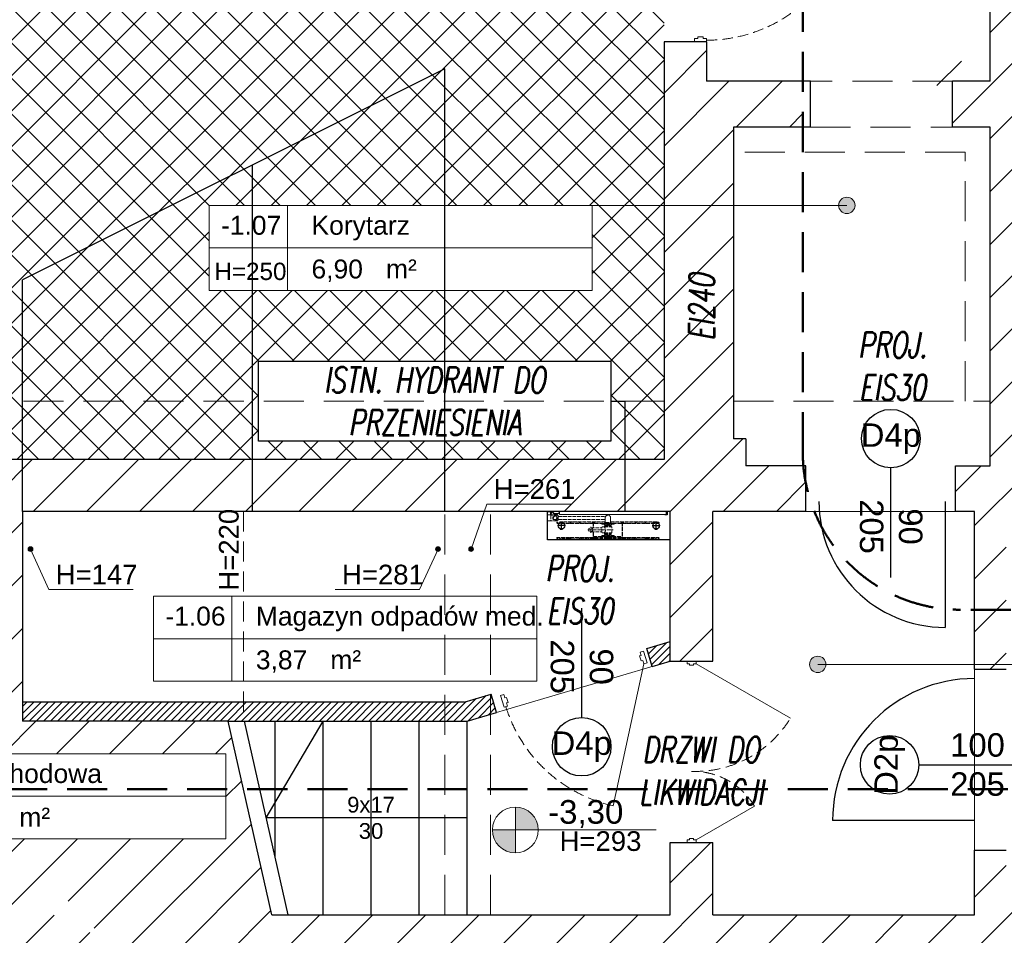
# Model space of a CAD drawing. Header units: millimetres. Extents: x 26866 to 1024070, y -428191 to 408885.
# Tile 120 of 248: x 179778 to 186025, y 394512 to 400323. Entities that reach past the tile are written whole.
import ezdxf

# ---------------------------------------------------------------- set-up
doc = ezdxf.new("R2010")
doc.units = ezdxf.units.MM
doc.header["$LTSCALE"] = 2
for name, pattern in [('ACAD_ISO02W100', [15, 12, -3]), ('DASHED', [19.05, 12.7, -6.35]), ('HIDDEN', [9.525, 6.35, -3.175]), ('HIDDENX2', [19.05, 12.7, -6.35])]:
    doc.linetypes.add(name, pattern=pattern)
doc.layers.get('Defpoints').update_dxf_attribs({"color": 1})
for name, color, linetype, lineweight in [('0_OPIS', 7, 'Continuous', 13), ('3DPLAN_A_DRZWI', 173, 'Continuous', 5), ('3DPLAN_A_TABELKA POMIESZCZEŃ', 7, 'Continuous', 0), ('3DPLAN_A_WYSOKOŚCI OPIS', 101, 'Continuous', 5), ('3DPLAN_A_WYSOKOŚCI ZMIANA', 144, 'HIDDENX2', 5), ('A_KRESKOWANIE', 9, 'Continuous', 0), ('A_STOL_OKNA', 83, 'Continuous', 9), ('A_TXT', 7, 'Continuous', 0), ('A_WYM_KOT', 161, 'Continuous', 0), ('hydrant', 211, 'Continuous', 5), ('Opisy', 7, 'Continuous', 13)]:
    doc.layers.add(name, color=color, linetype=linetype, lineweight=lineweight)
for name, color, linetype in [('3DPLAN_A_KRESKOWANIE 1', 253, 'Continuous'), ('3DPLAN_A_OPIS', 8, 'Continuous'), ('3DPLAN_A_POMIESZCZENIE NUMER', 100, 'Continuous'), ('3DPLAN_K_NOŚNA', 7, 'Continuous'), ('A_POMIESZCZENIE OPIS', 100, 'Continuous'), ('A_SCHODY', 6, 'Continuous'), ('DEFAULT', 7, 'Continuous')]:
    doc.layers.add(name, color=color, linetype=linetype)
doc.styles.add('ARIAL', font='arial.ttf')
doc.styles.add('J-ROMANS', font='ROMANS.SHX', dxfattribs={"width": 0.7, "oblique": 10})
doc.styles.add('TABEL1', font='txt')
pattern_1 = [(45, (23044.838, -26883.88), (-16.83798, 16.83798), [])]

# ---------------------------------------------------------------- blocks, each defined once
blk = doc.blocks.new('D 90')
at = {"layer": '3DPLAN_A_DRZWI', "lineweight": 20}
blk.add_line((2.09, 3.66), (45, 79.79), dxfattribs=at)
at = {"layer": '3DPLAN_A_DRZWI'}
for points in [[(0, 3.66), (2.09, 3.66), (2.09, 1.57), (3.14, 1.57), (3.14, -1.57), (2.09, -1.57), (2.09, -3.66), (0, -3.66), (0, 3.66)], [(90, 3.66), (87.91, 3.66), (87.91, 1.57), (86.86, 1.57), (86.86, -1.57), (87.91, -1.57), (87.91, -3.66), (90, -3.66), (90, 3.66)]]:
    blk.add_lwpolyline(points, dxfattribs=at)
at = {"layer": '3DPLAN_A_DRZWI', "linetype": 'HIDDEN', "ltscale": 0.5}
blk.add_arc((1.03, 3.65), 87.92, 0.00563, 59.99437, dxfattribs=at)
blk = doc.blocks.new('hydrant')
at = {"color": 1, "linetype": 'ACAD_ISO02W100'}
for p, q in [((121.8, 578.2), (110, 578.2)), ((338.5, 577), (110, 577)), ((112.9, 580.5), (112.8, 580.5)), ((129.5, 586), (121.8, 578.2)), ((130.1, 584.7), (122.3, 577)), ((431.5, 586), (129.5, 586)), ((141, 584.7), (130.1, 584.7)), ((141, 584.7), (148.8, 577)), ((141.5, 586), (149.3, 578.2)), ((189.8, 578.2), (149.3, 578.2)), ((197.5, 586), (189.8, 578.2)), ((198.1, 584.7), (190.3, 577)), ((249.5, 584.7), (198.1, 584.7)), ((249.5, 584.7), (257.3, 577)), ((250, 586), (257.8, 578.2)), ((330, 578.2), (257.8, 578.2)), ((339, 586), (330, 578.2)), ((339, 584.3), (330.5, 577)), ((340, 582), (338.5, 582)), ((338.5, 482), (338.5, 582)), ((348, 578.2), (339, 586)), ((347.6, 577), (339, 584.3)), ((340, 482), (340, 582)), ((431.5, 577), (340, 577)), ((523, 571), (340, 571)), ((523, 569.5), (340, 569.5)), ((431.5, 578.2), (348, 578.2)), ((471, 569.5), (392, 569.5)), ((392, 565), (392, 569.5)), ((471, 565), (392, 565)), ((408, 565), (409, 561)), ((409, 577), (409, 578.2)), ((452.5, 571.5), (410.5, 571.5)), ((431.5, 586), (733.5, 586)), ((431.5, 578.2), (515, 578.2)), ((431.5, 577), (523, 577)), ((454, 577), (454, 578.2)), ((455, 565), (454, 561)), ((471, 565), (471, 569.5)), ((515, 578.2), (524, 586)), ((515.5, 577), (524, 584.3)), ((523, 541.2), (523, 582)), ((524.5, 582), (523, 582)), ((524, 586), (533, 578.2)), ((524, 584.3), (532.6, 577)), ((524.5, 541.2), (524.5, 582)), ((524.5, 577), (753, 577)), ((533, 578.2), (605.3, 578.2)), ((613, 586), (605.3, 578.2)), ((613.6, 584.7), (605.8, 577)), ((613.6, 584.7), (665, 584.7)), ((665, 584.7), (672.8, 577)), ((665.5, 586), (673.3, 578.2)), ((673.3, 578.2), (713.8, 578.2)), ((721.5, 586), (713.8, 578.2)), ((722.1, 584.7), (714.3, 577)), ((722.1, 584.7), (733, 584.7)), ((733, 584.7), (740.8, 577)), ((733.5, 586), (741.3, 578.2)), ((741.3, 578.2), (753, 578.2)), ((750.2, 580.5), (750.2, 580.5)), ((557.9, 528.2), (398.8, 528.2)), ((406, 545.2), (406, 511.2)), ((408.5, 546.7), (407.5, 546.7)), ((408.5, 509.7), (407.5, 509.7)), ((454.5, 509.7), (407.5, 509.7)), ((454.5, 546.7), (408, 546.7)), ((454, 561), (409, 561)), ((410, 554.2), (410.5, 554.7)), ((453, 554.2), (410, 554.2)), ((410, 548.2), (410, 554.2)), ((410, 508.2), (410, 502.2)), ((453, 502.2), (410, 502.2)), ((410, 502.2), (410.5, 501.7)), ((452.5, 554.7), (410.5, 554.7)), ((452.5, 501.7), (410.5, 501.7)), ((414.5, 554.7), (414.5, 561)), ((414.5, 498.3), (414.5, 501.7)), ((448.5, 554.7), (448.5, 561)), ((448.5, 498.3), (448.5, 501.7)), ((453, 554.2), (452.5, 554.7)), ((453, 502.2), (452.5, 501.7)), ((453, 548.2), (453, 554.2)), ((453, 508.2), (453, 502.2)), ((454.5, 546.7), (455.5, 546.7)), ((454.5, 509.7), (455.5, 509.7)), ((455, 546.7), (467.5, 546.7)), ((455.5, 509.7), (467.5, 509.7)), ((469, 545.2), (469, 511.2)), ((540.8, 541.2), (469, 541.2)), ((540.8, 515.2), (469, 515.2)), ((523, 482), (523, 515.2)), ((524.5, 482), (524.5, 515.2)), ((540.8, 546.4), (540.8, 510)), ((338.5, 487), (110, 487)), ((121.8, 485.7), (110, 485.7)), ((112.9, 483.5), (112.8, 483.5)), ((129.5, 478), (121.8, 485.7)), ((130.1, 479.2), (122.3, 487)), ((414, 478), (129.5, 478)), ((141, 479.2), (130.1, 479.2)), ((141, 479.2), (148.8, 487)), ((141.5, 478), (149.3, 485.7)), ((189.8, 485.7), (149.3, 485.7)), ((197.5, 478), (189.8, 485.7)), ((198.1, 479.2), (190.3, 487)), ((249.5, 479.2), (198.1, 479.2)), ((249.5, 479.2), (257.3, 487)), ((250, 478), (257.8, 485.7)), ((330, 485.7), (257.8, 485.7)), ((339, 478), (330, 485.7)), ((339, 479.6), (330.5, 487)), ((340, 482), (338.5, 482)), ((347.6, 487), (339, 479.6)), ((348, 485.7), (339, 478)), ((431.5, 487), (340, 487)), ((431.5, 485.7), (348, 485.7)), ((392, 491.5), (392, 487)), ((471, 491.5), (392, 491.5)), ((471, 487), (392, 487)), ((408, 491.5), (409, 495.5)), ((454, 495.5), (409, 495.5)), ((452.5, 485), (410.5, 485)), ((450.5, 485), (412.5, 485)), ((412.5, 483), (412.5, 485)), ((414, 452.5), (414, 481.5)), ((449, 481.5), (414, 481.5)), ((448.5, 498.3), (414.5, 498.3)), ((414.5, 495.5), (414.5, 496)), ((448.5, 496), (414.5, 496)), ((416.2, 496), (416.2, 498.3)), ((431.5, 487), (523, 487)), ((431.5, 485.7), (515, 485.7)), ((746.5, 443.5), (446.5, 443.5)), ((446.8, 496), (446.8, 498.3)), ((448.5, 495.5), (448.5, 496)), ((449, 452.5), (449, 481.5)), ((449, 478), (733.5, 478)), ((746.5, 461.5), (449, 461.5)), ((450.5, 483), (450.5, 485)), ((455, 491.5), (454, 495.5)), ((471, 491.5), (471, 487)), ((515, 485.7), (524, 478)), ((515.5, 487), (524, 479.6)), ((524.5, 482), (523, 482)), ((524, 479.6), (532.6, 487)), ((524, 478), (533, 485.7)), ((524.5, 487), (753, 487)), ((533, 485.7), (605.3, 485.7)), ((613, 478), (605.3, 485.7)), ((613.6, 479.2), (605.8, 487)), ((613.6, 479.2), (665, 479.2)), ((665, 479.2), (672.8, 487)), ((665.5, 478), (673.3, 485.7)), ((673.3, 485.7), (713.8, 485.7)), ((721.5, 478), (713.8, 485.7)), ((722.1, 479.2), (714.3, 487)), ((722.1, 479.2), (733, 479.2)), ((733, 479.2), (740.8, 487)), ((733.5, 478), (741.3, 485.7)), ((741.3, 485.7), (753, 485.7)), ((752.9, 471.5), (746.5, 466.2)), ((746.5, 438.7), (746.5, 466.2)), ((752.9, 433.5), (746.5, 438.7)), ((750.2, 483.5), (750.2, 483.5)), ((752.9, 471.5), (794.5, 471.5)), ((794.5, 471.5), (814.5, 471.5)), ((794.5, 433.5), (794.5, 471.5)), ((814.5, 433.5), (814.5, 471.5)), ((752.9, 433.5), (794.5, 433.5)), ((794.5, 433.5), (780, 433.5)), ((794.5, 433.5), (814.5, 433.5))]:
    blk.add_line(p, q, dxfattribs=at)
for p, q in [((60.9, 411.5), (60.9, 431.5)), ((738.9, 431.5), (60.9, 431.5)), ((738.9, 411.5), (60.9, 411.5)), ((738.9, 431.5), (738.9, 411.5)), ((741.3, 421.8), (738.9, 415.6)), ((742.7, 421.3), (738.9, 411.5)), ((771.7, 426), (747.4, 426)), ((771.7, 424.5), (747.4, 424.5)), ((775.4, 422.8), (780.5, 416.1)), ((776.6, 423.7), (781.7, 417)), ((789.4, 423.3), (790.9, 423.3)), ((789.4, 416.5), (789.4, 423.3)), ((790.9, 416.5), (790.9, 423.3))]:
    blk.add_line(p, q)
for centre, radius in [((540.8, 528.2), 13), ((766.5, 452.5), 14.9), ((766.5, 452.5), 10.8)]:
    blk.add_circle(centre, radius, dxfattribs=at)
for centre, radius, start, end in [((110, 580.5), 3.5, 12.24669, 270), ((110, 580.5), 2.25, 12.35533, 270), ((112.8, 581.1), 0.612, 192.35533, 270), ((112.9, 581.1), 0.612, 270, 12.24669), ((410.5, 570), 1.5, 90, 138.18969), ((452.5, 570), 1.5, 41.81031, 90), ((753, 580.5), 3.5, 270, 167.75331), ((750.2, 581.1), 0.612, 167.75331, 270), ((750.2, 581.1), 0.612, 270, 347.64467), ((753, 580.5), 2.25, 270, 167.64467), ((407.5, 545.2), 1.5, 90, 180), ((407.5, 511.2), 1.5, 180, 270), ((408.5, 548.2), 1.5, 270, 0), ((408.5, 508.2), 1.5, 0, 90), ((469.4, 528.2), 23.1, 126.89221, 233.10779), ((454.5, 548.2), 1.5, 180, 270), ((454.5, 508.2), 1.5, 90, 180), ((467.5, 545.2), 1.5, 0, 90), ((467.5, 511.2), 1.5, 270, 0), ((110, 483.5), 3.5, 90, 347.75331), ((110, 483.5), 2.25, 90, 347.64467), ((112.8, 482.8), 0.612, 90, 167.64467), ((112.9, 482.8), 0.612, 347.75331, 90), ((410.5, 486.5), 1.5, 210, 270), ((414, 483), 1.5, 180, 270), ((431.5, 452.5), 17.5, 180, 270), ((431.5, 452.5), 17.5, 270, 0), ((449, 483), 1.5, 270, 0), ((452.5, 486.5), 1.5, 270, 330), ((753, 483.5), 3.5, 192.24669, 90), ((750.2, 482.8), 0.612, 90, 192.24669), ((750.2, 482.8), 0.612, 12.35533, 90), ((753, 483.5), 2.25, 192.35533, 90)]:
    blk.add_arc(centre, radius, start, end, dxfattribs=at)
for centre, radius, start, end in [((747.4, 419.5), 6.5, 90, 158.96249), ((747.4, 419.5), 5, 90, 158.96249), ((771.7, 419.5), 6.5, 41.18593, 90), ((771.7, 419.5), 5, 41.18593, 90), ((776.5, 413.1), 5, 19.76904, 37.35808), ((785.9, 416.5), 5, 199.76904, 0), ((776.5, 413.1), 6.5, 19.76904, 37.35808), ((785.9, 416.5), 3.5, 199.76904, 0)]:
    blk.add_arc(centre, radius, start, end)
at = {"layer": 'DEFAULT', "linetype": 'ByBlock'}
for p, q in [((35.5, 591.5), (35.5, 411.5)), ((35.5, 591.5), (815.5, 591.5)), ((36.3, 590.7), (36.3, 412.3)), ((36.3, 590.7), (814.7, 590.7)), ((36.3, 590.7), (814.7, 590.7)), ((814.7, 590.7), (814.7, 412.3)), ((815.5, 591.5), (815.5, 411.5)), ((121.3, 527.6), (121.3, 516.6)), ((129.8, 527.6), (129.8, 516.6)), ((721.3, 527.6), (721.3, 516.6)), ((729.8, 527.6), (729.8, 516.6)), ((121.3, 475.3), (121.3, 486.3)), ((129.8, 475.3), (129.8, 486.3)), ((721.3, 475.3), (721.3, 486.3)), ((729.8, 475.3), (729.8, 486.3)), ((35.5, 411.5), (57.1, 411.5)), ((36.3, 412.3), (56.3, 412.3)), ((56.3, 433.1), (70.1, 433.1)), ((56.3, 412.3), (56.3, 433.1)), ((57.1, 432.3), (70.1, 432.3)), ((57.1, 411.5), (57.1, 432.3)), ((57.1, 411.5), (57.1, 432.3)), ((60.9, 411.5), (60.9, 431.5)), ((70.1, 432.3), (70.1, 433.1)), ((780.5, 432.5), (780.5, 433.5)), ((793.5, 432.5), (780.5, 432.5)), ((780.9, 432.3), (780.9, 433.1)), ((794.7, 433.1), (780.9, 433.1)), ((793.9, 432.3), (780.9, 432.3)), ((793.9, 411.5), (793.9, 432.3)), ((793.9, 411.5), (793.9, 432.3)), ((815.5, 411.5), (793.9, 411.5)), ((794.7, 412.3), (794.7, 433.1)), ((814.7, 412.3), (794.7, 412.3))]:
    blk.add_line(p, q, dxfattribs=at)
at = {"layer": 'DEFAULT', "color": 1, "linetype": 'ByBlock'}
for p, q in [((149.9, 501.5), (101.1, 501.5)), ((125.5, 525.9), (125.5, 477.1)), ((701.1, 501.5), (749.9, 501.5)), ((725.5, 525.9), (725.5, 477.1))]:
    blk.add_line(p, q, dxfattribs=at)
at = {"layer": 'DEFAULT', "color": 1, "linetype": 'ACAD_ISO02W100'}
blk.add_line((794.5, 433.5), (780.5, 433.5), dxfattribs=at)
at = {"layer": 'DEFAULT', "linetype": 'ByBlock'}
for centre in [(125.5, 501.5), (725.5, 501.5)]:
    blk.add_circle(centre, 21, dxfattribs=at)
blk = doc.blocks.new('tabelka dla tp')
at = {"layer": '3DPLAN_A_TABELKA POMIESZCZEŃ'}
for p, q in [((49.7, 54), (49.7, 0)), ((0, 27), (243.13, 27))]:
    blk.add_line(p, q, dxfattribs=at)
blk.add_lwpolyline([(0, 54), (243.13, 54), (243.13, 0), (0, 0)], close=True, dxfattribs=at)
at = {"layer": '3DPLAN_A_POMIESZCZENIE NUMER', "color": 7, "style": 'ARIAL'}
blk.add_attdef('NUMER', (2.23, 35.39), '', height=12, dxfattribs=at)
at = {"layer": 'A_POMIESZCZENIE OPIS', "insert": (112.2, 19.75), "char_height": 12, "width": 36.4122, "attachment_point": 1, "style": 'ARIAL'}
blk.add_mtext('{\\C7;m²}', dxfattribs=at)
at = {"layer": 'A_POMIESZCZENIE OPIS', "color": 7, "style": 'ARIAL'}
for tag, p in [('NAZWA', (51.73, 35.39)), ('POWIERZCHNIA', (51.06, 7.24))]:
    blk.add_attdef(tag, p, '', height=12, dxfattribs=at)
blk = doc.blocks.new('D 2X ASYMETRYCZNE BEZ FILARKA')
at = {"layer": '3DPLAN_A_DRZWI', "lineweight": 20}
for p, q in [((1.43, 2.5), (31.48, 54.55)), ((98.57, 2.5), (80.01, 34.65))]:
    blk.add_line(p, q, dxfattribs=at)
at = {"layer": '3DPLAN_A_DRZWI'}
for points in [[(0, 2.5), (1.43, 2.5), (1.43, 1.07), (2.15, 1.07), (2.15, -1.07), (1.43, -1.07), (1.43, -2.5), (0, -2.5), (0, 2.5)], [(100, 2.5), (98.57, 2.5), (98.57, 1.07), (97.85, 1.07), (97.85, -1.07), (98.57, -1.07), (98.57, -2.5), (100, -2.5), (100, 2.5)]]:
    blk.add_lwpolyline(points, dxfattribs=at)
at = {"layer": '3DPLAN_A_DRZWI', "linetype": 'HIDDEN', "lineweight": 15, "ltscale": 0.5}
for centre, radius, start, end in [((-0.79, 2.03), 61.64, 358.1085, 58.4282), ((100.32, 0.76), 39.51, 120.9325, 181.1091)]:
    blk.add_arc(centre, radius, start, end, dxfattribs=at)
blk = doc.blocks.new('kondygnacja -1')
at = {"layer": '3DPLAN_A_KRESKOWANIE 1'}
h = blk.add_hatch(dxfattribs=at)
h.set_pattern_fill('ANSI31', color=256, scale=7.5, style=0)
h.set_pattern_definition(pattern_1)
h.paths.add_polyline_path([(26781.49, -24430.84), (26781.49, -25256.18), (26865.36, -25256.18), (26865.36, -25233.56), (27108.48, -25233.56), (27108.48, -25256.18), (27119.89, -25256.18), (27110.14, -25212.84), (26979.61, -25212.84), (26979.61, -25079.84), (27320.27, -25079.84), (27361.7, -25079.84), (27361.7, -25046.84), (26815.61, -25046.84), (26815.61, -24465.84), (27386.61, -24465.84), (27386.61, -24686.84), (27413.61, -24686.84), (27413.61, -24581.84), (27442.61, -24581.84), (27442.61, -24549.84), (27413.61, -24549.84), (27413.61, -24469.84), (27474.65, -24469.84), (27474.65, -24430.84), (26781.49, -24430.84)], is_closed=False)
h.paths.add_polyline_path([(27583.61, -25294.84), (27583.61, -25335.84), (27417.61, -25335.84), (27417.61, -25289.84), (27390.61, -25289.84), (27390.61, -25335.84), (27137.8, -25335.84), (27119.89, -25256.18), (27108.48, -25256.18), (27108.48, -25287.56), (26865.36, -25287.56), (26865.36, -25256.18), (26781.49, -25256.18), (26781.49, -25342.83), (26829.42, -25361.84), (27832.61, -25361.84), (27832.61, -25332.84), (27603.61, -25332.84), (27603.61, -25294.84), (27583.61, -25294.84)], is_closed=False)
h.paths.add_polyline_path([(27413.61, -24806.84), (27413.61, -24781.84), (27386.61, -24781.84), (27386.61, -24885.59), (27430.61, -24885.59), (27430.61, -24835.84), (27474.65, -24835.84), (27474.65, -24806.84)])
h.paths.add_polyline_path([(27386.61, -24885.59), (27386.61, -25046.84), (27361.7, -25046.84), (27361.7, -25079.84), (27390.61, -25079.84), (27390.61, -25174.84), (27417.61, -25174.84), (27417.61, -25079.84), (27476.61, -25079.84), (27476.61, -25061.87, -0.027881), (27475.03, -25050.84), (27438.61, -25050.84), (27438.61, -25033.84), (27430.61, -25033.84), (27430.61, -24885.59)])
h.paths.add_polyline_path([(27603.61, -25179.84), (27603.61, -25163.88), (27583.61, -25163.88), (27583.61, -25179.84)])
h.paths.add_polyline_path([(27603.61, -25142.2), (27583.61, -25142.2), (27583.61, -25163.88), (27603.61, -25163.88)])
h.paths.add_polyline_path([(27593.61, -24713.84), (27593.61, -24746.4), (27608.61, -24746.4), (27608.61, -24713.84)], flags=16)
h.paths.add_polyline_path([(27593.61, -25050.84), (27571.61, -25050.84), (27571.61, -25079.84), (27583.61, -25079.84), (27583.61, -25142.2), (27603.61, -25142.2), (27603.61, -25076.84), (27681.45, -25076.84), (27681.45, -25050.84), (27608.61, -25050.84), (27608.61, -24713.84), (27593.61, -24713.84), (27593.61, -24806.84), (27569.61, -24806.84), (27569.61, -24835.84), (27593.61, -24835.84)])
h.paths.add_polyline_path([(27559.81, -24818.11), (27559.81, -24794.06), (27579.81, -24794.06), (27579.81, -24818.11)])
h.paths.add_polyline_path([(27593.61, -24469.84), (27593.61, -24610.84), (27601.86, -24610.84), (27608.61, -24610.84), (27608.61, -24468.84), (27712.91, -24468.84), (27712.91, -24430.84), (27474.65, -24430.84), (27474.65, -24469.84), (27593.61, -24469.84)], is_closed=False)
h.paths.add_polyline_path([(28026.62, -24481.39, -0.865492), (28025.15, -24471.22), (28013.19, -24430.84), (27882.91, -24430.84), (27882.91, -24468.84), (27982.61, -24468.84), (27982.61, -24483.84), (27997.61, -24483.84), (27997.61, -24940.11), (28026.62, -24940.11)])
h.paths.add_polyline_path([(28054.61, -24476.84), (28069.61, -24476.84), (28069.61, -24417.84), (28073.99, -24417.84), (28073.99, -24372.84), (28050.08, -24372.84, -1), (28039.7, -24372.84), (28030.61, -24372.84), (28030.61, -24472.87, -0.363097), (28030.61, -24479.53), (28030.61, -24940.11), (28054.61, -24940.11)])
h.paths.add_polyline_path([(28096.61, -25047.84), (28069.61, -25047.84), (28069.61, -25032.84), (28054.61, -25032.84), (28054.61, -24994.11), (28030.61, -24994.11), (28030.61, -25076.84), (28096.61, -25076.84)])
h.paths.add_polyline_path([(27982.61, -25035.84), (27982.61, -25050.84), (27949.55, -25050.84), (27949.55, -25076.84), (28026.62, -25076.84), (28026.62, -24994.11), (27997.61, -24994.11), (27997.61, -25035.84)])
h.paths.add_polyline_path([(26999.57, -25327.07), (27025.14, -25327.07), (27025.14, -25347.07), (26999.57, -25347.07)], flags=16)
h = blk.add_hatch(dxfattribs=at)
h.set_pattern_fill('ANSI31', color=256, scale=7.5, style=0)
h.set_pattern_definition(pattern_1)
h.paths.add_polyline_path([(31677.49, -24430.84), (30214.87, -24430.84), (30214.87, -24470.84), (30429.61, -24470.84), (30429.61, -24477.84), (30447.61, -24477.84), (30447.61, -24818.84), (30476.61, -24818.84), (30476.61, -24470.84), (31012.61, -24470.84), (31012.61, -24478.84), (31079.61, -24478.84), (31079.61, -24470.84), (31638.61, -24470.84), (31638.61, -25036.84), (31079.61, -25036.84), (31079.61, -25028.84), (31012.61, -25028.84), (31012.61, -25036.84), (30611.38, -25036.84), (30611.38, -25072.84), (31023.61, -25072.84), (31034.61, -25082.84), (31034.61, -25330.84), (31023.61, -25340.84), (30831.4, -25340.84, -0.038531), (30832.58, -25356.18), (30832.58, -25371.84), (31079.61, -25371.84), (31079.61, -25072.84), (31638.61, -25072.84), (31638.61, -25943.84), (30832.58, -25943.84), (30832.58, -26009.84), (31677.49, -26009.84)])
h.paths.add_polyline_path([(30682.61, -26009.84), (30832.58, -26009.84), (30832.58, -25943.84), (30760.61, -25943.84), (30760.61, -25454.67), (30735.61, -25464.58), (30735.61, -25943.84), (30682.61, -25943.84)])
h.paths.add_polyline_path([(30679.61, -25371.84), (30735.61, -25371.84), (30735.61, -25464.58), (30760.61, -25454.67), (30760.61, -25371.84), (30832.58, -25371.84), (30832.58, -25356.18, 0.038531), (30831.4, -25340.84), (30679.61, -25340.84)])
h.paths.add_polyline_path([(30355.83, -25371.84), (30425.61, -25371.84), (30425.61, -25379.84), (30463.61, -25379.84), (30463.61, -25424.74), (30471.61, -25424.74), (30471.61, -25395.84), (30533.61, -25395.84), (30533.61, -25371.84), (30576.61, -25371.84), (30576.61, -25341.84), (30472.61, -25341.84), (30472.61, -25326.84), (30427.61, -25326.84), (30427.61, -25341.84), (30355.83, -25341.84)])
h.paths.add_polyline_path([(30456.61, -25936.84), (30425.61, -25936.84), (30425.61, -25945.84), (30380.61, -25945.84), (30380.61, -26009.84), (30512.61, -26009.84), (30512.61, -25943.84), (30466.61, -25943.84), (30466.61, -25712.84), (30456.61, -25712.84)])
h.paths.add_polyline_path([(28888.61, -25941.84), (28888.61, -26009.84), (29013.61, -26009.84), (29013.61, -25941.84)])
h.paths.add_polyline_path([(28591.17, -26009.84), (28591.17, -25944.84), (28547.61, -25944.84), (28547.61, -26009.84)])
h.paths.add_polyline_path([(28624.61, -25870.53), (28654.8, -25870.53), (28654.8, -25924.53), (28624.61, -25924.53), (28624.61, -25944.84), (28591.17, -25944.84), (28591.17, -26009.84), (28713.61, -26009.84), (28713.61, -25941.84), (28672.61, -25941.84), (28672.61, -25932.84), (28657.61, -25932.84), (28657.61, -25716.84), (28624.61, -25716.84)])
h.paths.add_polyline_path([(28372.61, -25944.84), (28328.61, -25944.84), (28328.61, -25907.84), (28282.61, -25907.84), (28282.61, -25944.84), (28248.61, -25944.84), (28248.61, -26009.84), (28372.61, -26009.84)])
h.paths.add_polyline_path([(28092.61, -25563.84), (28054.61, -25563.84), (28054.61, -25383.84), (28067.6, -25383.84), (28067.61, -25375.84), (28340.61, -25375.84), (28340.61, -25341.84), (28070.61, -25341.84), (28070.61, -25332.84), (28030.61, -25332.84), (28030.61, -25395.6), (28048.71, -25395.6), (28048.71, -25449.6), (28030.61, -25449.6), (28030.61, -26009.84), (28073.61, -26009.84), (28073.61, -25944.84), (28054.61, -25944.84), (28054.61, -25668.84), (28092.61, -25668.84)])
h.paths.add_polyline_path([(27949.61, -25495.75), (27949.61, -25507.75), (27983.29, -25507.75), (27983.29, -25521.75), (27949.61, -25521.75), (27949.61, -25531.84), (27999.61, -25531.84), (27999.61, -25934.84), (27982.61, -25934.84), (27982.61, -25942.84), (27947.61, -25942.84), (27947.61, -26009.84), (28026.62, -26009.84), (28026.62, -25449.6), (27999.61, -25449.6), (27999.61, -25463.84), (27949.61, -25463.84), (27949.61, -25481.75), (27983.29, -25481.75), (27983.29, -25495.75)])
h.paths.add_polyline_path([(27982.61, -25361.84), (27952.61, -25361.84), (27952.61, -25332.84), (28026.62, -25332.84), (28026.62, -25395.6), (27999.61, -25395.6), (27999.61, -25377.84), (27982.61, -25377.84)])
h.paths.add_polyline_path([(26818.61, -25892.84), (26781.49, -25892.84), (26781.49, -26009.84), (26894.54, -26009.84), (26894.54, -25942.84), (26830.61, -25942.84), (26830.61, -25930.84), (26818.61, -25930.84)])
h.paths.add_polyline_path([(26894.54, -26009.84), (27115.94, -26009.84), (27115.94, -25942.84), (26894.54, -25942.84)])
h.paths.add_polyline_path([(27115.94, -25942.84), (27115.94, -26009.84), (27466.61, -26009.84), (27466.61, -25942.84), (27427.61, -25942.84), (27427.61, -25933.84), (27384.61, -25933.84), (27384.61, -25942.84)])
h.paths.add_polyline_path([(27641.61, -25942.84), (27641.61, -26009.84), (27802.61, -26009.84), (27802.61, -25942.84)])
h.paths.add_polyline_path([(30621.1, -25040.47), (30688.37, -25040.47), (30688.37, -25072.87), (30621.1, -25072.87)], flags=24)
at = {"layer": '3DPLAN_A_OPIS', "lineweight": 0, "transparency": 33554687}
h = blk.add_hatch(dxfattribs=at)
h.set_pattern_fill('ANSI31', color=1)
h.set_pattern_definition([(45, (5728.076, 0), (-2.24506403, 2.24506403), [])])
h.paths.add_polyline_path([(27375.7, -25166.72), (27379.09, -25178.23), (27390.61, -25174.84), (27390.61, -25162.33), (27375.7, -25166.72)], is_closed=False)
h.paths.add_polyline_path([(27247.61, -25212.84), (27261.61, -25212.84), (27276.61, -25208.42), (27276.61, -25195.91), (27259.87, -25200.84), (27247.61, -25200.84), (27247.61, -25212.84)], is_closed=False)
h.paths.add_polyline_path([(26979.61, -25212.84), (27247.61, -25212.84), (27247.61, -25200.84), (26979.61, -25200.84), (26979.61, -25212.84)], is_closed=False)
h.paths.add_polyline_path([(27280.29, -25207.34), (27276.9, -25195.82), (27276.61, -25195.91), (27276.61, -25208.42), (27280.29, -25207.34)], is_closed=False)
at = {"layer": '3DPLAN_A_WYSOKOŚCI OPIS'}
for points in [[(26986.05, -25104.27, 13.985421), (26985.84, -25104.65, 0.071503)], [(27241.8, -25104.27, -13.985421), (27242, -25104.65, -0.071503)], [(27265.6, -25104.27, 13.985421), (27265.4, -25104.65, 0.071503)]]:
    blk.add_hatch(color=0, dxfattribs=at).paths.add_polyline_path(points)
at = {"layer": 'A_KRESKOWANIE', "transparency": 33554687}
h = blk.add_hatch(dxfattribs=at)
h.set_pattern_fill('ANSI37', color=0, scale=5)
h.paths.add_polyline_path([(27386.61, -24885.59), (27386.61, -24774.2), (27315.88, -24734.34, -0.240219), (27386.61, -24688.45), (27386.61, -24686.84), (27386.61, -24465.84), (26815.61, -24465.84), (26815.61, -24756.34), (26852.61, -24756.34), (26852.61, -25009.84), (26979.61, -25009.84), (26979.61, -24932.84), (27247.61, -24798.84), (27247.61, -24885.59)])
h.paths.add_polyline_path([(27341.12, -24885.59), (27341.12, -24939.59), (27247.61, -24939.59), (27247.61, -24984.44), (27352.89, -24984.44), (27352.89, -25009.84), (27386.61, -25009.84), (27386.61, -24885.59)])
h.paths.add_polyline_path([(27352.89, -25009.84), (27352.89, -25035.23), (27247.61, -25035.23), (27247.61, -25046.84), (27386.61, -25046.84), (27386.61, -25009.84)])
h.paths.add_polyline_path([(27247.61, -25035.23), (27129.31, -25035.23), (27129.31, -25009.84), (27125.61, -25009.84), (27125.61, -25046.84), (27247.61, -25046.84)])
h.paths.add_polyline_path([(27125.61, -24939.59), (27247.61, -24939.59), (27247.61, -24984.44), (27129.31, -24984.44), (27129.31, -25009.84), (27125.61, -25009.84)])
h.paths.add_polyline_path([(27097.99, -24939.59), (27097.99, -24885.59), (27125.61, -24885.59), (27125.61, -24859.84), (26979.61, -24932.84), (26979.61, -25009.84), (27125.61, -25009.84), (27125.61, -24939.59)])
h.paths.add_polyline_path([(27247.61, -24885.59), (27247.61, -24798.84), (27125.61, -24859.84), (27125.61, -24885.59)])
h.paths.add_polyline_path([(26979.61, -25009.84), (26979.61, -25046.84), (27125.61, -25046.84), (27125.61, -25009.84)])
h.paths.add_polyline_path([(26852.61, -25009.84), (26852.61, -24756.34), (26815.61, -24756.34), (26815.61, -25046.84), (26979.61, -25046.84), (26979.61, -25009.84)])
h.paths.add_polyline_path([(26825.81, -24767.41), (26825.81, -24745.27), (26845.81, -24745.27), (26845.81, -24767.41)], flags=24)
h.paths.add_polyline_path([(27090.03, -24482.38), (27112.18, -24482.38), (27112.18, -24502.38), (27090.03, -24502.38)], flags=24)
h.paths.add_polyline_path([(26963.88, -24701.72), (27172.42, -24701.72), (27172.42, -24757.03), (26963.88, -24757.03)], flags=16)
h.paths.add_polyline_path([(27010.86, -24558.5), (27253.99, -24558.5), (27253.99, -24612.5), (27010.86, -24612.5)], flags=16)
h.paths.add_polyline_path([(27315.88, -24734.34), (27386.61, -24774.2), (27386.61, -24688.45, 0.240219)], flags=16)
h.paths.add_polyline_path([(26995.13, -24731.42), (27112.81, -24731.42), (27112.81, -24752.94), (26995.13, -24752.94)], flags=8)
h.paths.add_polyline_path([(27005.47, -24708.98), (27123.15, -24708.98), (27123.15, -24730.51), (27005.47, -24730.51)], flags=8)
h.paths.add_polyline_path([(27073.52, -24589.81), (27120.01, -24589.81), (27120.01, -24610.24), (27073.52, -24610.24)], flags=8)
h.paths.add_polyline_path([(27072.79, -24561.91), (27171.6, -24561.91), (27171.6, -24580.32), (27072.79, -24580.32)], flags=8)
h.paths.add_polyline_path([(27016.08, -24562.06), (27053.28, -24562.06), (27053.28, -24580.32), (27016.08, -24580.32)], flags=8)
h.paths.add_polyline_path([(27120.07, -24586.75), (27144.23, -24586.75), (27144.23, -24610.75), (27120.07, -24610.75)], flags=8)
h.paths.add_polyline_path([(27011.48, -24589.35), (27060.72, -24589.35), (27060.72, -24611.39), (27011.48, -24611.39)], flags=8)
h.paths.add_polyline_path([(27653.46, -24520.33), (27771.13, -24520.33), (27771.13, -24541.86), (27653.46, -24541.86)], flags=9)
at = {"layer": 'A_WYM_KOT'}
h = blk.add_hatch(color=256, dxfattribs=at)
h.dxf.hatch_style = 1
h.paths.add_polyline_path([(27292.29, -25281.97), (27277.73, -25281.97, 0.414214), (27292.29, -25296.53), (27292.29, -25281.97)], is_closed=False)
h.paths.add_polyline_path([(27292.29, -25281.97), (27306.85, -25281.97, 0.143872), (27304.54, -25274.09), (27292.29, -25274.09), (27292.29, -25281.97)], is_closed=False)
h.paths.add_polyline_path([(27292.29, -25267.41), (27292.29, -25274.09), (27304.54, -25274.09, 0.255137), (27292.29, -25267.41)], is_closed=False)
at = {"layer": 'Opisy', "ltscale": 0.5}
h = blk.add_hatch(color=256, dxfattribs=at)
h.dxf.hatch_style = 1
h.paths.add_polyline_path([(27501.06, -24890.54), (27501.06, -24880.64, 0.73336)])
h.paths.add_polyline_path([(27501.06, -24880.64), (27501.06, -24890.54, 0.076465), (27502.62, -24890.78, 1.165591)])
h = blk.add_hatch(color=256, dxfattribs=at)
h.dxf.hatch_style = 1
h.paths.add_polyline_path([(27482.61, -25181.82), (27482.61, -25171.92, 0.73336)])
h.paths.add_polyline_path([(27482.61, -25171.92), (27482.61, -25181.82, 0.076465), (27484.17, -25182.06, 1.165591)])
at = {"layer": '3DPLAN_A_OPIS', "color": 1, "lineweight": 30}
for p, q in [((27375.7, -25166.72), (27390.61, -25162.33)), ((27379.09, -25178.23), (27375.7, -25166.72)), ((27379.09, -25178.23), (27390.61, -25174.84)), ((27259.87, -25200.84), (26979.61, -25200.84)), ((27259.87, -25200.84), (27276.9, -25195.82)), ((27280.29, -25207.34), (27276.9, -25195.82)), ((27261.61, -25212.84), (27280.29, -25207.34)), ((27110.14, -25212.84), (27261.61, -25212.84))]:
    blk.add_line(p, q, dxfattribs=at)
at = {"layer": '3DPLAN_A_TABELKA POMIESZCZEŃ', "ltscale": 0.5}
blk.add_line((27341.12, -24885.59), (27502.62, -24885.59), dxfattribs=at)
at = {"layer": '3DPLAN_A_WYSOKOŚCI OPIS', "color": 0}
for p, q in [((27264.19, -25103.74), (27274.2, -25075.13)), ((27274.2, -25075.13), (27327.8, -25075.13)), ((26984.64, -25103.74), (26996.28, -25129.44)), ((27243.21, -25103.74), (27231.56, -25129.44)), ((26996.28, -25129.44), (27049.89, -25129.44)), ((27177.95, -25129.44), (27231.56, -25129.44))]:
    blk.add_line(p, q, dxfattribs=at)
at = {"layer": '3DPLAN_A_WYSOKOŚCI OPIS', "color": 0, "linetype": 'DASHED', "ltscale": 0.5}
blk.add_line((27119.75, -25079.84), (27119.75, -25212.84), dxfattribs=at)
at = {"layer": '3DPLAN_A_WYSOKOŚCI OPIS', "color": 0}
for centre in [(26984.64, -25103.74), (27243.21, -25103.74), (27264.19, -25103.74)]:
    blk.add_circle(centre, 1.51, dxfattribs=at)
at = {"layer": '3DPLAN_A_WYSOKOŚCI ZMIANA'}
for p, q in [((27569.61, -24806.84), (27479.61, -24806.84)), ((27479.61, -24835.84), (27569.61, -24835.84)), ((27577.61, -24851.84), (27430.61, -24851.84)), ((27577.61, -25009.84), (27577.61, -24851.84)), ((27386.61, -25009.84), (26852.61, -25009.84)), ((27430.61, -25009.84), (27593.61, -25009.84)), ((27247.61, -25335.84), (27247.61, -25079.84)), ((27276.61, -25335.84), (27276.61, -25079.84))]:
    blk.add_line(p, q, dxfattribs=at)
at = {"layer": '3DPLAN_K_NOŚNA'}
for p, q in [((27593.61, -24806.84), (27593.61, -24746.4)), ((27386.61, -24781.84), (27386.61, -25046.84)), ((27413.61, -24781.84), (27386.61, -24781.84)), ((27413.61, -24781.84), (27413.61, -24806.84)), ((27479.61, -24806.84), (27413.61, -24806.84)), ((27479.61, -24835.84), (27479.61, -24806.84)), ((27593.61, -24806.84), (27569.61, -24806.84)), ((27569.61, -24835.84), (27569.61, -24806.84)), ((27430.61, -24835.84), (27430.61, -25033.84)), ((27479.61, -24835.84), (27430.61, -24835.84)), ((27593.61, -24835.84), (27569.61, -24835.84)), ((27593.61, -25050.84), (27593.61, -24835.84)), ((27438.61, -25033.84), (27430.61, -25033.84)), ((27438.61, -25033.84), (27438.61, -25050.84)), ((27386.61, -25046.84), (26815.61, -25046.84)), ((27476.61, -25050.84), (27438.61, -25050.84)), ((27476.61, -25079.84), (27476.61, -25050.84)), ((27571.61, -25050.84), (27593.61, -25050.84)), ((27571.61, -25079.84), (27571.61, -25050.84)), ((26979.61, -25079.84), (26979.61, -25212.84)), ((27390.61, -25079.84), (26979.61, -25079.84)), ((27390.61, -25174.84), (27390.61, -25079.84)), ((27476.61, -25079.84), (27417.61, -25079.84)), ((27417.61, -25174.84), (27417.61, -25079.84)), ((27583.61, -25079.84), (27571.61, -25079.84)), ((27583.61, -25179.84), (27583.61, -25079.84)), ((27390.61, -25174.84), (27417.61, -25174.84)), ((27583.61, -25179.84), (27603.61, -25179.84)), ((27110.14, -25212.84), (26979.61, -25212.84)), ((27137.8, -25335.84), (27110.14, -25212.84)), ((27390.61, -25335.84), (27390.61, -25289.84)), ((27390.61, -25289.84), (27417.61, -25289.84)), ((27417.61, -25335.84), (27417.61, -25289.84)), ((27583.61, -25335.84), (27583.61, -25294.84)), ((27583.61, -25294.84), (27603.61, -25294.84)), ((27137.8, -25335.84), (27390.61, -25335.84)), ((27417.61, -25335.84), (27583.61, -25335.84))]:
    blk.add_line(p, q, dxfattribs=at)
at = {"layer": 'A_SCHODY'}
for p, q in [((27148.05, -25335.84), (27120.39, -25212.84)), ((27134.22, -25274.34), (27170.29, -25212.84)), ((27139.85, -25299.34), (27139.85, -25212.84)), ((27170.29, -25335.84), (27170.29, -25212.84)), ((27200.73, -25335.84), (27200.73, -25212.84)), ((27231.17, -25335.84), (27231.17, -25212.84)), ((27261.61, -25335.84), (27261.61, -25212.84)), ((27261.61, -25274.34), (27134.22, -25274.34))]:
    blk.add_line(p, q, dxfattribs=at)
at = {"layer": 'A_STOL_OKNA'}
blk.add_lwpolyline([(27261.61, -25212.84), (27390.61, -25174.84), (27417.61, -25174.84), (27417.61, -25079.84), (27583.61, -25079.84), (27583.61, -25335.84), (27417.61, -25335.84), (27417.61, -25289.84), (27390.61, -25289.84), (27390.61, -25335.84), (27261.61, -25335.84), (27261.61, -25212.84)], dxfattribs=at)
at = {"layer": 'A_TXT', "color": 1, "lineweight": 30}
for p, q in [((27352.89, -25009.84), (27361.7, -25009.84)), ((27361.7, -25009.84), (27361.7, -25079.84)), ((27530.53, -25121.64), (27530.53, -25052.2)), ((27564.95, -25073.42), (27564.95, -25153.42)), ((27334.37, -25210.55), (27334.37, -25141.11)), ((27548.34, -25240.61), (27617.38, -25240.61)), ((27583.61, -25275.9), (27493.61, -25275.9))]:
    blk.add_line(p, q, dxfattribs=at)
blk.add_lwpolyline([(27129.31, -24984.44), (27352.89, -24984.44), (27352.89, -25035.23), (27129.31, -25035.23)], close=True, dxfattribs=at)
for centre in [(27530.53, -25033.62), (27334.37, -25229.13), (27529.76, -25240.61)]:
    blk.add_circle(centre, 18.58, dxfattribs=at)
for centre, radius, start, end in [((27564.95, -25073.42), 80, 180, 270), ((27583.61, -25275.9), 90, 90.00008, 180)]:
    blk.add_arc(centre, radius, start, end, dxfattribs=at)
at = {"layer": 'A_WYM_KOT'}
for p, q in [((27292.29, -25267.41), (27292.29, -25296.53)), ((27306.85, -25281.97), (27277.73, -25281.97)), ((27381.62, -25281.97), (27306.85, -25281.97))]:
    blk.add_line(p, q, dxfattribs=at)
blk.add_circle((27292.29, -25281.97), 14.56, dxfattribs=at)
at = {"layer": 'Opisy', "lineweight": 0, "ltscale": 0.5}
blk.add_line((27660.66, -25176.87), (27484.17, -25176.87), dxfattribs=at)
at = {"layer": 'Opisy', "color": 1, "linetype": 'DASHED', "lineweight": 50}
for points in [[(27574.65, -24063.11), (28178.18, -24063.11, -0.414214), (28278.18, -24163.11), (28278.18, -25042.2, -0.414214), (28178.18, -25142.2), (27574.65, -25142.2, -0.414214), (27474.65, -25042.2), (27474.65, -24163.11, -0.414214)], [(27941.9, -26548.57), (26779.33, -26548.57, -0.414214), (26679.33, -26448.57), (26679.33, -25356.18, -0.414214), (26779.33, -25256.18), (29162.17, -25256.18, -0.414214), (29262.17, -25356.18), (29262.17, -26124.03, -0.414214), (29162.17, -26224.03), (28141.9, -26224.03, 0.414214), (28041.9, -26324.03), (28041.9, -26448.57, -0.414214)]]:
    blk.add_lwpolyline(points, format="xyb", close=True, dxfattribs=at)
at = {"layer": 'Opisy', "ltscale": 0.5}
for centre in [(27502.62, -24885.59), (27484.17, -25176.87)]:
    blk.add_circle(centre, 5.19, dxfattribs=at)
at = {"layer": '3DPLAN_A_DRZWI'}
for name, p, xscale, yscale, zscale, rotation in [('D 90', (27409.74, -24686.84), 1.055555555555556, 1.055555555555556, 1.055555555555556, 270), ('D 90', (27374.75, -25172.16), 1.055555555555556, 1.055555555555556, 1.055555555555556, 197.3024607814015), ('D 2X ASYMETRYCZNE BEZ FILARKA', (27404.11, -25174.84), 1.15, 1.15, 1.15, 270)]:
    blk.add_blockref(name, p, dxfattribs=dict(at, xscale=xscale, yscale=yscale, zscale=zscale, rotation=rotation))
at = {"layer": '3DPLAN_A_TABELKA POMIESZCZEŃ', "color": 0, "ltscale": 0.5}
ref = blk.add_blockref('tabelka dla tp', (27097.99, -24939.59), dxfattribs=at)
ref.add_attrib('NUMER', '-1.07', (27105.52, -24904.2), dxfattribs={"layer": '3DPLAN_A_POMIESZCZENIE NUMER', "color": 7, "height": 12, "style": 'ARIAL'})
ref.add_attrib('NAZWA', 'Korytarz', (27162.95, -24904.2), dxfattribs={"layer": 'A_POMIESZCZENIE OPIS', "color": 7, "height": 12, "style": 'ARIAL'})
ref.add_attrib('POWIERZCHNIA', '6,90', (27162.95, -24931.95), dxfattribs={"layer": 'A_POMIESZCZENIE OPIS', "color": 7, "height": 12, "style": 'ARIAL'})
at = {"layer": '3DPLAN_A_TABELKA POMIESZCZEŃ', "ltscale": 0.5}
ref = blk.add_blockref('tabelka dla tp', (27062.7, -25187.64), dxfattribs=at)
ref.add_attrib('NUMER', '-1.06', (27070.22, -25152.26), dxfattribs={"layer": '3DPLAN_A_POMIESZCZENIE NUMER', "color": 0, "height": 12, "style": 'ARIAL'})
ref.add_attrib('NAZWA', 'Magazyn odpadów med.', (27127.65, -25152.26), dxfattribs={"layer": 'A_POMIESZCZENIE OPIS', "color": 0, "height": 12, "style": 'ARIAL'})
ref.add_attrib('POWIERZCHNIA', '3,87', (27127.65, -25180.01), dxfattribs={"layer": 'A_POMIESZCZENIE OPIS', "color": 0, "height": 12, "style": 'ARIAL'})
ref = blk.add_blockref('tabelka dla tp', (26865.36, -25287.56), dxfattribs=at)
ref.add_attrib('NUMER', '-1.05', (26872.88, -25252.17), dxfattribs={"layer": '3DPLAN_A_POMIESZCZENIE NUMER', "color": 0, "height": 12, "style": 'ARIAL'})
ref.add_attrib('NAZWA', 'Kl. schodowa', (26930.31, -25252.17), dxfattribs={"layer": 'A_POMIESZCZENIE OPIS', "color": 0, "height": 12, "style": 'ARIAL'})
ref.add_attrib('POWIERZCHNIA', '6,4', (26930.31, -25279.92), dxfattribs={"layer": 'A_POMIESZCZENIE OPIS', "color": 0, "height": 12, "style": 'ARIAL'})
at = {"layer": 'hydrant', "ltscale": 169.333333, "xscale": 0.09999999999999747, "yscale": 0.09999999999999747, "zscale": 0.09999999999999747, "rotation": 180}
blk.add_blockref('hydrant', (27394.16, -25038.69), dxfattribs=at)
at = {"layer": '3DPLAN_A_OPIS', "color": 1, "lineweight": 30, "style": 'ARIAL'}
for tag, p in [('PRZESUNIĘCIE_WEJŚCIA', (27655.16, -24535.33)), ('WYŁĄCZONE', (27007.18, -24723.98)), ('Z_OPRACOWANIA', (26996.84, -24746.42)), ('WYŁĄCZONE', (30803.05, -24760.87)), ('Z_OPRACOWANIA', (30792.71, -24783.3)), ('WYŁĄCZONE', (28894.9, -24826.59)), ('Z_OPRACOWANIA', (28884.56, -24849.03)), ('POWIĘKSZENIE_WEJŚCIA', (28313.68, -25144.41)), ('POWIĘKSZENIE_WEJŚCIA', (29600.62, -25191.36)), ('POWIĘKSZENIE_WEJŚCIA', (28011.45, -25235.42)), ('WYŁĄCZONE', (29754.42, -25678.17)), ('Z_OPRACOWANIA', (29744.08, -25700.6)), ('WYJŚCIE_EWAKUACYJNE', (27763.79, -26106.07))]:
    blk.add_attdef(tag, p, '', height=12, dxfattribs=at)
at = {"layer": '3DPLAN_A_OPIS', "color": 0, "lineweight": 30, "style": 'ARIAL'}
for tag, p in [('UGUL_1', (29350.3, -24586.01)), ('UGUL_2', (29622.92, -24586.01)), ('UGUL_3', (29833.15, -24586.01))]:
    blk.add_attdef(tag, p, '', height=12, dxfattribs=at)
at = {"layer": '3DPLAN_A_TABELKA POMIESZCZEŃ', "color": 7, "ltscale": 0.5, "insert": (27101.36, -24921.94), "char_height": 11, "width": 59.2068, "attachment_point": 1, "style": 'ARIAL'}
blk.add_mtext('H=250', dxfattribs=at)
at = {"layer": '3DPLAN_A_TABELKA POMIESZCZEŃ', "ltscale": 0.5, "style": 'ARIAL'}
for tag, p in [('KURTYNA', (27861.91, -26064.85)), ('POWIETRZNA', (27861.91, -26084.56))]:
    blk.add_attdef(tag, p, '', height=12, dxfattribs=at)
at = {"layer": '3DPLAN_A_WYSOKOŚCI OPIS', "color": 0, "char_height": 12.5, "width": 59.2068, "attachment_point": 1, "style": 'ARIAL'}
for s, insert in [('H=261', (27278.52, -25059.32)), ('H=147', (27000.6, -25113.63)), ('H=281', (27182.28, -25113.63)), ('H=293', (27320.35, -25282.78))]:
    blk.add_mtext(s, dxfattribs=dict(at, insert=insert))
at = {"layer": '3DPLAN_A_WYSOKOŚCI OPIS', "color": 0, "insert": (27104.22, -25130.1), "char_height": 12.5, "width": 59.2068, "attachment_point": 1, "rotation": 90, "style": 'ARIAL'}
blk.add_mtext('H=220', dxfattribs=at)
at = {"layer": 'A_TXT', "color": 1, "lineweight": 30, "insert": (27410.57, -24950.19), "char_height": 16.2, "width": 31.0131, "attachment_point": 5, "rotation": 90, "style": 'J-ROMANS'}
blk.add_mtext('EI240', dxfattribs=at)
at = {"layer": 'A_TXT', "color": 1, "lineweight": 30, "char_height": 16.2, "attachment_point": 5, "style": 'J-ROMANS'}
for s, insert, width in [('PROJ.\\PEIS30', (27531.55, -24987.65), 31.0131), ('ISTN. HYDRANT DO PRZENIESIENIA', (27241.1, -25009.84), 223.5808), ('PROJ.\\PEIS30', (27333.32, -25129.51), 31.0131), ('DRZWI DO LIKWIDACJI', (27410.1, -25244.49), 147.2749)]:
    blk.add_mtext(s, dxfattribs=dict(at, insert=insert, width=width))
at = {"layer": 'A_TXT', "color": 1, "lineweight": 30, "char_height": 14.872, "style": 'TABEL1'}
for s, insert, attachment_point in [('{\\fArial|b0|i0|c238|p34;D4p}', (27530.53, -25033.62), 5), ('\\pxqc;{\\fArial|b0|i0|c238|p34;100\\P205}', (27556.39, -25220.59), 1), ('{\\fArial|b0|i0|c238|p34;D4p}', (27334.37, -25229.13), 5)]:
    blk.add_mtext_dynamic_manual_height_columns(s, width=58.3206, gutter_width=80, heights=[0], dxfattribs=dict(at, insert=insert, attachment_point=attachment_point))
for s, insert, attachment_point, rotation in [('\\pxqc;{\\fArial|b0|i0|c238|p34;90\\P205}', (27550.55, -25060.25), 1, 270), ('\\pxqc;{\\fArial|b0|i0|c238|p34;90\\P205}', (27354.39, -25149.17), 1, 270), ('{\\fArial|b0|i0|c238|p34;D2p}', (27529.76, -25240.61), 5, 90)]:
    blk.add_mtext_dynamic_manual_height_columns(s, width=58.3206, gutter_width=80, heights=[0], dxfattribs=dict(at, insert=insert, attachment_point=attachment_point, rotation=rotation))
at = {"layer": 'A_WYM_KOT', "ltscale": 0.2, "insert": (27313.06, -25263.02), "char_height": 15, "attachment_point": 1, "style": 'TABEL1'}
blk.add_mtext_dynamic_manual_height_columns('{\\fArial|b0|i0|c238|p34;-3,30}', width=72.9007, gutter_width=100, heights=[17.78], dxfattribs=at)
at = {"layer": 'Opisy', "ltscale": 0.5, "insert": (27200.73, -25274.34), "char_height": 10, "width": 74.3914, "attachment_point": 5, "style": 'ARIAL'}
blk.add_mtext('\\pxqc;9x17\\P30\\P\\pq*;', dxfattribs=at)

msp = doc.modelspace()

# ---------------------------------------------------------------- linework, layer by layer
at = {"layer": 'Defpoints'}
for p, q in [((182476.1, 400011.6), (179796.1, 398671.6)), ((182476.1, 397201.6), (182476.1, 400011.6)), ((181256.1, 397201.6), (181256.1, 399401.6)), ((179796.1, 397201.6), (179796.1, 398671.6))]:
    msp.add_line(p, q, dxfattribs=at)

# ---------------------------------------------------------------- block references
at = {"layer": '0_OPIS', "xscale": 10, "yscale": 10, "zscale": 10}
msp.add_blockref('kondygnacja -1', (-90000, 648000), dxfattribs=at)

doc.saveas('drawing.dxf')
